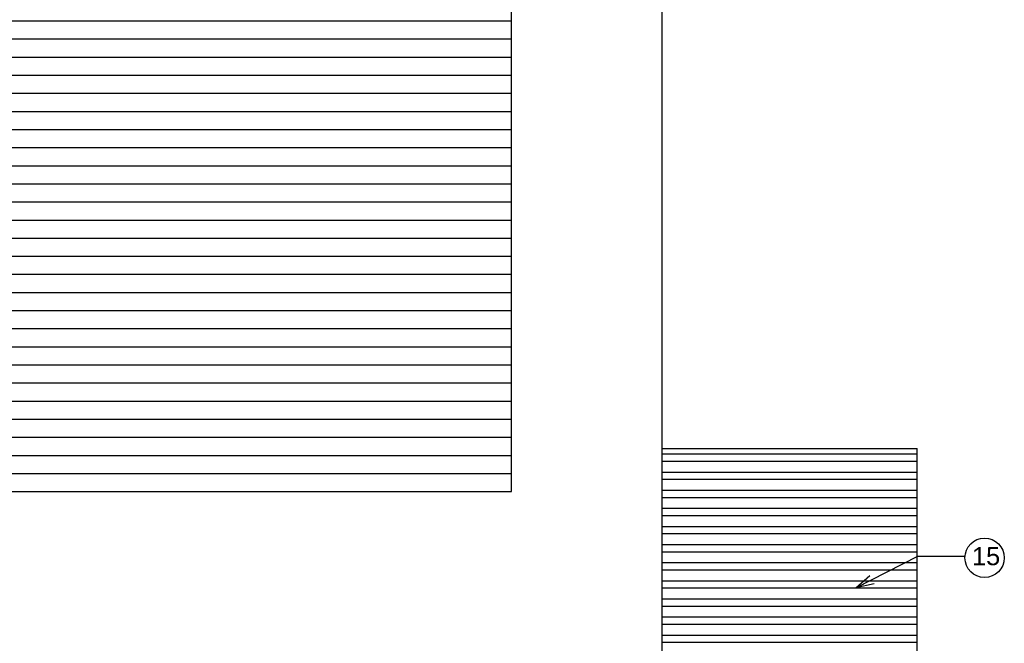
# Model space of a CAD drawing. Header units: inches. Extents: x 276 to 434, y 139 to 224.
# Tile 9 of 48: x 332.83 to 338.27, y 148.35 to 151.79. Entities that reach past the tile are written whole.
import ezdxf

# ---------------------------------------------------------------- set-up
doc = ezdxf.new("R2010")
doc.units = ezdxf.units.IN
doc.header["$MEASUREMENT"] = 0
for name, color, linetype in [('TJ-FACHADA0', 8, 'Continuous'), ('TJ-FACHADA1', 1, 'Continuous'), ('TJ-FACHADA5', 5, 'Continuous'), ('TJ-TEXTO01 1PARA100', 1, 'Continuous')]:
    doc.layers.add(name, color=color, linetype=linetype)
doc.styles.add('Arial Narrow', font='txt', dxfattribs={"height": 0.25})
doc.styles.add('AVANT', font='txt')
doc.dimstyles.new('1_25', dxfattribs={"dimscale": 0, "dimtxt": 0.05, "dimasz": 0.025, "dimexe": 0.1, "dimexo": 0.15, "dimgap": 0.025, "dimtad": 1, "dimlfac": 0.5, "dimzin": 4, "dimdsep": 46, "dimtxsty": 'AVANT', "dimblk": 'OBLIQUE', "dimcen": 0.09, "dimse1": 1, "dimse2": 1, "dimclrd": 256, "dimclre": 256, "dimclrt": 256, "dimaunit": 1, "dimadec": 0, "dimazin": 0, "dimtfac": 1, "dimtmove": 2, "dimatfit": 3, "dimldrblk": 'OPEN30', "dimfxl": 1, "dimtolj": 1, "dimtzin": 0, "dimlwd": -1, "dimarcsym": 0})

# ---------------------------------------------------------------- blocks, each defined once
blk = doc.blocks.new('_OBLIQUE')
at = {"color": 0, "linetype": 'ByBlock'}
blk.add_line((-0.5, -0.5), (0.5, 0.5), dxfattribs=at)

msp = doc.modelspace()

# ---------------------------------------------------------------- linework, layer by layer
at = {"layer": 'TJ-FACHADA0'}
for p in [(336.3788, 149.4231), (337.7881, 147.3234)]:
    msp.add_line(p, (337.7881, 149.4231), dxfattribs=at)
at = {"layer": 'TJ-FACHADA1'}
for p, q in [((335.5466, 149.1854), (335.5466, 154.3777)), ((332.734, 151.7854), (335.5466, 151.7854)), ((332.734, 151.6854), (335.5466, 151.6854)), ((332.734, 151.5854), (335.5466, 151.5854)), ((332.734, 151.4854), (335.5466, 151.4854)), ((332.734, 151.3854), (335.5466, 151.3854)), ((332.734, 151.2854), (335.5466, 151.2854)), ((332.734, 151.1854), (335.5466, 151.1854)), ((332.734, 151.0854), (335.5466, 151.0854)), ((332.734, 150.9854), (335.5466, 150.9854)), ((332.734, 150.8854), (335.5466, 150.8854)), ((332.734, 150.7854), (335.5466, 150.7854)), ((332.734, 150.6854), (335.5466, 150.6854)), ((332.734, 150.5854), (335.5466, 150.5854)), ((332.734, 150.4854), (335.5466, 150.4854)), ((332.734, 150.3854), (335.5466, 150.3854)), ((332.734, 150.2854), (335.5466, 150.2854)), ((332.734, 150.1854), (335.5466, 150.1854)), ((332.734, 150.0854), (335.5466, 150.0854)), ((332.734, 149.9854), (335.5466, 149.9854)), ((332.734, 149.8854), (335.5466, 149.8854)), ((332.734, 149.7854), (335.5466, 149.7854)), ((332.734, 149.6854), (335.5466, 149.6854)), ((332.734, 149.5854), (335.5466, 149.5854)), ((332.734, 149.4854), (335.5466, 149.4854)), ((332.734, 149.3854), (335.5466, 149.3854)), ((336.3788, 149.3931), (337.7881, 149.3931)), ((337.7881, 149.3531), (337.7881, 149.3931)), ((336.3788, 149.3531), (337.7881, 149.3531)), ((332.734, 149.2854), (335.5466, 149.2854)), ((336.3788, 149.2931), (337.7881, 149.2931)), ((337.7881, 149.2531), (337.7881, 149.2931)), ((336.3788, 149.2531), (337.7881, 149.2531)), ((332.734, 149.1854), (335.5466, 149.1854)), ((336.3788, 149.1931), (337.7881, 149.1931)), ((337.7881, 149.1531), (337.7881, 149.1931)), ((336.3788, 149.1531), (337.7881, 149.1531)), ((336.3788, 149.0931), (337.7881, 149.0931)), ((337.7881, 149.0531), (337.7881, 149.0931)), ((336.3788, 149.0531), (337.7881, 149.0531)), ((336.3788, 148.9931), (337.7881, 148.9931)), ((336.3788, 148.9531), (337.7881, 148.9531)), ((337.7881, 148.9531), (337.7881, 148.9931)), ((336.3788, 148.8931), (337.7881, 148.8931)), ((336.3788, 148.8531), (337.7881, 148.8531)), ((337.7881, 148.8531), (337.7881, 148.8931)), ((336.3788, 148.7931), (337.7881, 148.7931)), ((337.7881, 148.7531), (337.7881, 148.7931)), ((336.3788, 148.7531), (337.7881, 148.7531)), ((336.3788, 148.6931), (337.7881, 148.6931)), ((337.7881, 148.6531), (337.7881, 148.6931)), ((336.3788, 148.6531), (337.7881, 148.6531)), ((336.3788, 148.5931), (337.7881, 148.5931)), ((337.7881, 148.5531), (337.7881, 148.5931)), ((336.3788, 148.5531), (337.7881, 148.5531)), ((336.3788, 148.4931), (337.7881, 148.4931)), ((337.7881, 148.4531), (337.7881, 148.4931)), ((336.3788, 148.4531), (337.7881, 148.4531)), ((336.3788, 148.3931), (337.7881, 148.3931)), ((336.3788, 148.3531), (337.7881, 148.3531)), ((337.7881, 148.3531), (337.7881, 148.3931))]:
    msp.add_line(p, q, dxfattribs=at)
at = {"layer": 'TJ-FACHADA5'}
msp.add_line((336.3788, 147.5731), (336.3788, 156.4055), dxfattribs=at)
at = {"layer": 'TJ-TEXTO01 1PARA100', "color": 174}
msp.add_circle((338.1604, 148.8197), 0.1087, dxfattribs=at)

# ---------------------------------------------------------------- texts
at = {"layer": 'TJ-TEXTO01 1PARA100', "color": 174, "insert": (338.091, 148.8787), "char_height": 0.1, "width": 0.196479, "attachment_point": 1, "style": 'Arial Narrow'}
msp.add_mtext('\\A1;{\\fArial|b0|i0|c0|p34;15}', dxfattribs=at)

# ---------------------------------------------------------------- leaders
at = {"layer": 'TJ-TEXTO01 1PARA100', "annotation_type": 0, "has_hookline": 1, "hookline_direction": 0, "text_width": 0.1346}
msp.add_leader([(337.4498, 148.6531), (337.7914, 148.8291), (337.8914, 148.8291)], dimstyle='1_25', override={"dimscale": 1, "dimasz": 0.1}, dxfattribs=at)

doc.saveas('drawing.dxf')
